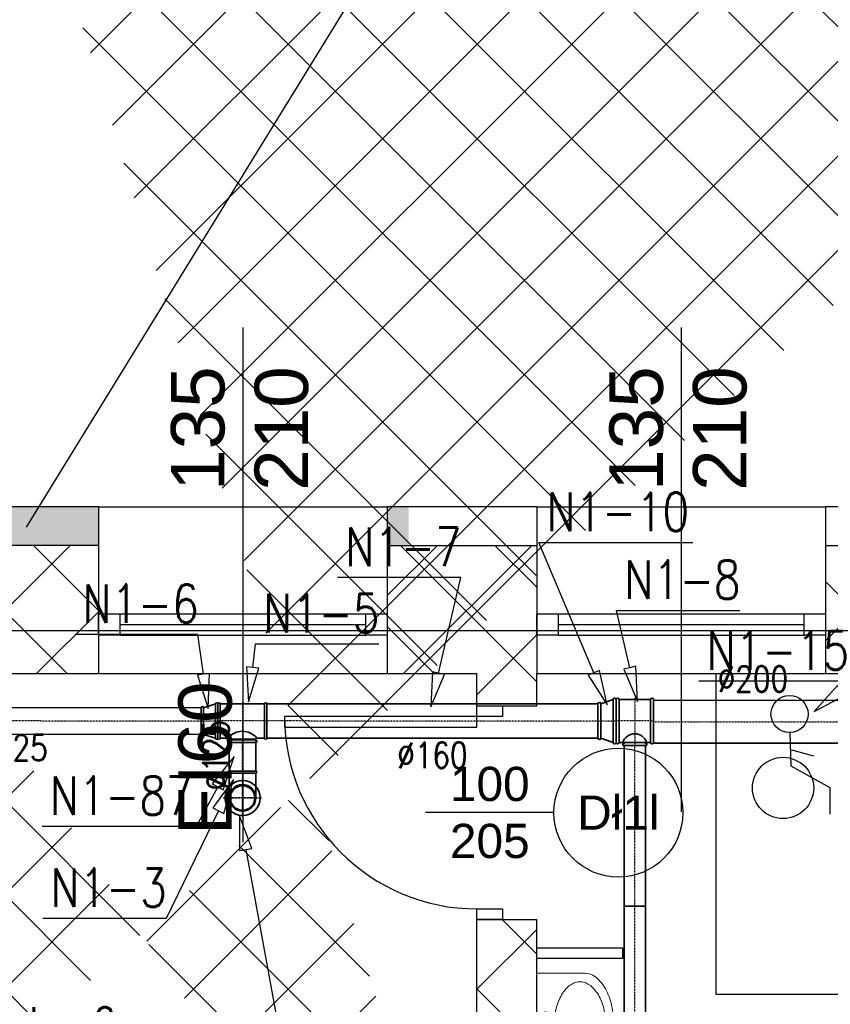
# Model space of a CAD drawing. Header units: millimetres. Extents: x 2263 to 12009, y 1338 to 5538.
# Tile 24 of 78: x 4421 to 4800, y 3027 to 3487. Entities that reach past the tile are written whole.
import ezdxf
from ezdxf.enums import TextEntityAlignment as Align

# ---------------------------------------------------------------- set-up
doc = ezdxf.new("R2010")
doc.units = ezdxf.units.MM
doc.linetypes.add('CENTER', pattern=[0.55, 0.37, -0.06, 0.06, -0.06])
for name, color, linetype in [('2D - Ogólne', 7, 'Continuous'), ('Konstrukcja - Ściany zew', 7, 'Continuous'), ('Opisy - Teksty', 7, 'Continuous'), ('WEN_N1-_OSIE', 2, 'CENTER'), ('WEN_W1-_ATRYBUT', 6, 'Continuous'), ('WEN_W1-_OSIE', 2, 'CENTER')]:
    doc.layers.add(name, color=color, linetype=linetype)
for name, color, linetype, lineweight in [('A_opisy', 81, 'Continuous', 13), ('A_sanitarka', 140, 'Continuous', 13), ('A_stolarka', 20, 'Continuous', 15), ('A_widokowe', 160, 'Continuous', 18), ('A_ściany istniejące hatch', 82, 'Continuous', 9), ('WEN_N1-_ATRYBUT', 6, 'Continuous', 25), ('WEN_N1-_ZLICZAC', 40, 'Continuous', 35)]:
    doc.layers.add(name, color=color, linetype=linetype, lineweight=lineweight)
doc.layers.add('A_wełna mineralna', color=7, linetype='Continuous', lineweight=5, true_color=0x00d66b)
doc.layers.add('A_zakres opracowania', color=7, linetype='Continuous', lineweight=70, true_color=0xe00038)
doc.styles.get("Standard").update_dxf_attribs({"font": 'arial.ttf'})
doc.styles.add('STYL_AUTOMATYCZNY_1', font='arial.ttf')
doc.styles.add('STYL_AUTOMATYCZNY_2', font='arialbd.ttf')
doc.styles.add('STYL_WENTYLE', font='romans.shx', dxfattribs={"width": 0.8})

# ---------------------------------------------------------------- blocks, each defined once
blk = doc.blocks.new('UM35X50')
for points in [[(0, -36.97, 0.05476), (10.06, -35.86, 0.06858), (17.66, -33.04, 0.105627), (23.4, -28.17, 0.165778), (24.97, -23.56), (24.97, -0.92), (-24.97, -0.92), (-24.97, -23.56, 0.165778), (-23.4, -28.17, 0.105627), (-17.66, -33.04, 0.06858), (-10.06, -35.86, 0.05476)], [(0, -8.94, 0.029376), (-4.26, -9.19, 0.029473), (-8.44, -9.93, 0.03605), (-11.75, -10.98, 0.036147), (-14.87, -12.5, 0.053162), (-17.67, -14.54, 0.06086), (-19.66, -16.84, 0.070181), (-20.69, -18.98, 0.077896), (-21.03, -21.09, 0.077896), (-20.69, -23.2, 0.070181), (-19.66, -25.33, 0.06086), (-17.67, -27.63, 0.053162), (-14.87, -29.68, 0.036147), (-11.75, -31.19, 0.03605), (-8.44, -32.24, 0.029473), (-4.26, -32.99, 0.029376), (0, -33.24, 0.029376), (4.26, -32.99, 0.029473), (8.45, -32.24, 0.03605), (11.76, -31.19, 0.036147), (14.87, -29.68, 0.053162), (17.68, -27.63, 0.06086), (19.67, -25.33, 0.070181), (20.7, -23.2, 0.077896), (21.03, -21.09, 0.077896), (20.7, -18.98, 0.070181), (19.67, -16.84, 0.06086), (17.68, -14.54, 0.053162), (14.87, -12.5, 0.036147), (11.76, -10.98, 0.03605), (8.45, -9.93, 0.029473), (4.26, -9.19, 0.029376)]]:
    blk.add_lwpolyline(points, format="xyb", close=True)
for centre, radius in [((-5.34, -4.75), 1.63), ((0, -4.75), 1.05), ((5.23, -4.75), 1.63), ((0, -15.91), 1.05)]:
    blk.add_circle(centre, radius)
blk = doc.blocks.new('TPCL-SI160125_13')
blk.add_line((-103.3, -180), (103.3, -180))
for points in [[(62.5, 0), (-62.5, 0, 1), (-62.5, -11.2), (62.5, -11.2, 1)], [(-114.5, -180), (-114.5, -20, -1), (-103.3, -20), (-103.3, -180, -1)], [(114.5, -180), (114.5, -20, 1), (103.3, -20), (103.3, -180, 1)]]:
    blk.add_lwpolyline(points, format="xyb", close=True)
for points in [[(-103.3, -20), (-67.3, -20, 0.414214), (-62.5, -15.2), (-62.5, -11.2)], [(-67.3, -20, 0.475483), (67.3, -20, 0.475483)], [(103.3, -20), (67.3, -20, -0.414214), (62.5, -15.2), (62.5, -11.2)]]:
    blk.add_lwpolyline(points, format="xyb")
for p in [(0, 0), (-114.5, -100), (114.5, -100)]:
    blk.add_point(p)
at = {"layer": 'WEN_W1-_OSIE'}
for p, q in [((0, -190), (0, 0)), ((-114.5, -100), (114.5, -100))]:
    blk.add_line(p, q, dxfattribs=at)
at = {"layer": 'WEN_W1-_ATRYBUT', "style": 'STYL_WENTYLE', "width": 0.8, "flags": 8}
blk.add_attdef('WENTYLE', text='', height=180, dxfattribs=at).set_placement((0, -100), align=Align.BOTTOM_LEFT)
blk = doc.blocks.new('RSCLL-SI160125_11')
for p, q in [((11.2, 80), (66.8, 62.5)), ((66.8, -62.5), (11.2, -80))]:
    blk.add_line(p, q)
for points in [[(0, 80), (0, -80, 1), (11.2, -80), (11.2, 80, 1)], [(78, -62.5), (78, 62.5, 1), (66.8, 62.5), (66.8, -62.5, 1)]]:
    blk.add_lwpolyline(points, format="xyb", close=True)
for p in [(0, 0), (78, 0)]:
    blk.add_point(p)
at = {"layer": 'WEN_W1-_OSIE'}
blk.add_line((0, 0), (78, 0), dxfattribs=at)
at = {"layer": 'WEN_W1-_ATRYBUT', "style": 'STYL_WENTYLE', "width": 0.8, "flags": 8}
blk.add_attdef('WENTYLE', text='', height=180, dxfattribs=at).set_placement((0, 0), align=Align.BOTTOM_LEFT)
blk = doc.blocks.new('TPCL-SI200100_13')
blk.add_line((-73.5, -215), (73.5, -215))
for points in [[(50, 0), (-50, 0, 1), (-50, -14), (50, -14, 1)], [(-87.5, -215), (-87.5, -15, -1), (-73.5, -15), (-73.5, -215, -1)], [(87.5, -215), (87.5, -15, 1), (73.5, -15), (73.5, -215, 1)]]:
    blk.add_lwpolyline(points, format="xyb", close=True)
for points in [[(-73.5, -15), (-56, -15, 0.414214), (-50, -9), (-50, -14)], [(-56, -15, 0.714286), (56, -15, 0.714286)], [(73.5, -15), (56, -15, -0.414214), (50, -9), (50, -14)]]:
    blk.add_lwpolyline(points, format="xyb")
for p in [(0, 0), (-87.5, -115), (87.5, -115)]:
    blk.add_point(p)
at = {"layer": 'WEN_N1-_OSIE'}
for p, q in [((0, -225), (0, 0)), ((-87.5, -115), (87.5, -115))]:
    blk.add_line(p, q, dxfattribs=at)
at = {"layer": 'WEN_N1-_ATRYBUT', "style": 'STYL_WENTYLE', "width": 0.8, "flags": 8}
blk.add_attdef('WENTYLE', text='', height=180, dxfattribs=at).set_placement((0, -115), align=Align.BOTTOM_LEFT)
blk = doc.blocks.new('RSCLL-SI200160_11')
for p, q in [((14, 100), (71, 80)), ((71, -80), (14, -100))]:
    blk.add_line(p, q)
for points in [[(0, 100), (0, -100, 1), (14, -100), (14, 100, 1)], [(85, -80), (85, 80, 1), (71, 80), (71, -80, 1)]]:
    blk.add_lwpolyline(points, format="xyb", close=True)
for p in [(0, 0), (85, 0)]:
    blk.add_point(p)
at = {"layer": 'WEN_N1-_OSIE'}
blk.add_line((0, 0), (85, 0), dxfattribs=at)
at = {"layer": 'WEN_N1-_ATRYBUT', "style": 'STYL_WENTYLE', "width": 0.8, "flags": 8}
blk.add_attdef('WENTYLE', text='', height=180, dxfattribs=at).set_placement((0, 0), align=Align.BOTTOM_LEFT)
blk = doc.blocks.new('KIRM-125_12')
for radius in [82, 57.4]:
    blk.add_circle((0, 0), radius)
for p in [(0, 90.2), (0, 0)]:
    blk.add_point(p)
at = {"layer": 'WEN_N1-_OSIE'}
for p, q in [((0, -90.2), (0, 90.2)), ((-90.2, 0), (90.2, 0))]:
    blk.add_line(p, q, dxfattribs=at)
at = {"layer": 'WEN_N1-_ATRYBUT', "style": 'STYL_WENTYLE', "width": 0.8, "flags": 8}
blk.add_attdef('WENTYLE', text='', height=180, dxfattribs=at).set_placement((0, 0), align=Align.BOTTOM_LEFT)
blk = doc.blocks.new('BPL-SI12590_13')
for p, q in [((-62.5, 8.75), (-62.5, 125)), ((62.5, 8.75), (62.5, 125))]:
    blk.add_line(p, q)
blk.add_lwpolyline([(62.5, 0), (-62.5, 0, -1), (-62.5, 8.75), (62.5, 8.75, -1)], format="xyb", close=True)
blk.add_circle((0, 125), 62.5)
blk.add_point((0, 0))
at = {"layer": 'WEN_W1-_OSIE'}
for p, q in [((0, 0), (0, 192.5)), ((-67.5, 125), (67.5, 125))]:
    blk.add_line(p, q, dxfattribs=at)
at = {"layer": 'WEN_W1-_ATRYBUT', "style": 'STYL_WENTYLE', "width": 0.8, "flags": 8}
blk.add_attdef('WENTYLE', text='', height=180, dxfattribs=at).set_placement((62.5, 0), align=Align.BOTTOM_LEFT)
blk = doc.blocks.new('SR-C125_149-9830869464_14')
blk.add_lwpolyline([(0, -62.5), (0, 62.5), (150, 62.5), (150, -62.5)], close=True)
for p in [(0, 0), (150, 0)]:
    blk.add_point(p)
at = {"layer": 'WEN_N1-_OSIE'}
blk.add_line((0, 0), (150, 0), dxfattribs=at)
at = {"layer": 'WEN_N1-_ATRYBUT', "style": 'STYL_WENTYLE', "width": 0.8, "flags": 8}
blk.add_attdef('WENTYLE', text='', height=180, dxfattribs=at).set_placement((75, 0), align=Align.BOTTOM_LEFT)
at = {"layer": 'WEN_N1-_OSIE', "color": 3, "style": 'STYL_WENTYLE', "width": 0.8, "flags": 8}
blk.add_attdef('FI_KANALU', text='', height=120, dxfattribs=at).set_placement((75, 125), align=Align.MIDDLE_CENTER)
blk = doc.blocks.new('SR-C160_1548-1393490404_14')
blk.add_lwpolyline([(0, -80), (0, 80), (1548.1, 80), (1548.1, -80)], close=True)
for p in [(0, 0), (1548.1, 0)]:
    blk.add_point(p)
at = {"layer": 'WEN_N1-_OSIE'}
blk.add_line((0, 0), (1548.1, 0), dxfattribs=at)
at = {"layer": 'WEN_N1-_ATRYBUT', "style": 'STYL_WENTYLE', "width": 0.8, "flags": 8}
blk.add_attdef('WENTYLE', text='', height=180, dxfattribs=at).set_placement((774.1, 0), align=Align.BOTTOM_LEFT)
at = {"layer": 'WEN_N1-_OSIE', "color": 3, "style": 'STYL_WENTYLE', "width": 0.8, "flags": 8}
blk.add_attdef('FI_KANALU', text='', height=120, dxfattribs=at).set_placement((774.1, 160), align=Align.MIDDLE_CENTER)
blk = doc.blocks.new('SR-C125_1764-6832656085_14')
blk.add_lwpolyline([(0, -62.5), (0, 62.5), (1764.7, 62.5), (1764.7, -62.5)], close=True)
for p in [(0, 0), (1764.7, 0)]:
    blk.add_point(p)
at = {"layer": 'WEN_N1-_OSIE'}
blk.add_line((0, 0), (1764.7, 0), dxfattribs=at)
at = {"layer": 'WEN_N1-_ATRYBUT', "style": 'STYL_WENTYLE', "width": 0.8, "flags": 8}
blk.add_attdef('WENTYLE', text='', height=180, dxfattribs=at).set_placement((882.3, 0), align=Align.BOTTOM_LEFT)
at = {"layer": 'WEN_N1-_OSIE', "color": 3, "style": 'STYL_WENTYLE', "width": 0.8, "flags": 8}
blk.add_attdef('FI_KANALU', text='', height=120, dxfattribs=at).set_placement((882.3, 125), align=Align.MIDDLE_CENTER)
blk = doc.blocks.new('SR-C100_3750-2953118871_14')
blk.add_line((3000, -50), (3000, 50))
blk.add_lwpolyline([(0, -50), (0, 50), (3750.3, 50), (3750.3, -50)], close=True)
for p in [(0, 0), (3750.3, 0)]:
    blk.add_point(p)
at = {"layer": 'WEN_N1-_OSIE'}
blk.add_line((0, 0), (3750.3, 0), dxfattribs=at)
at = {"layer": 'WEN_N1-_ATRYBUT', "style": 'STYL_WENTYLE', "width": 0.8, "flags": 8}
blk.add_attdef('WENTYLE', text='', height=180, dxfattribs=at).set_placement((1875.1, 0), align=Align.BOTTOM_LEFT)
at = {"layer": 'WEN_N1-_OSIE', "color": 3, "style": 'STYL_WENTYLE', "width": 0.8, "flags": 8}
blk.add_attdef('FI_KANALU', text='', height=120, dxfattribs=at).set_placement((1875.1, 100), align=Align.MIDDLE_CENTER)
blk = doc.blocks.new('SR-C200_929-7285882223_14')
blk.add_lwpolyline([(0, -100), (0, 100), (929.7, 100), (929.7, -100)], close=True)
for p in [(0, 0), (929.7, 0)]:
    blk.add_point(p)
at = {"layer": 'WEN_N1-_OSIE'}
blk.add_line((0, 0), (929.7, 0), dxfattribs=at)
at = {"layer": 'WEN_N1-_ATRYBUT', "style": 'STYL_WENTYLE', "width": 0.8, "flags": 8}
blk.add_attdef('WENTYLE', text='', height=180, dxfattribs=at).set_placement((464.9, 0), align=Align.BOTTOM_LEFT)
at = {"layer": 'WEN_N1-_OSIE', "color": 3, "style": 'STYL_WENTYLE', "width": 0.8, "flags": 8}
blk.add_attdef('FI_KANALU', text='', height=120, dxfattribs=at).set_placement((464.9, 200), align=Align.MIDDLE_CENTER)

msp = doc.modelspace()

# ---------------------------------------------------------------- hatches: boundary and pattern name
at = {"layer": 'A_wełna mineralna', "linetype": 'ByBlock', "lineweight": 25}
h = msp.add_hatch(color=0, dxfattribs=at)
h.dxf.hatch_style = 1
h.paths.add_polyline_path([(4252.83871, 3241.38308), (4252.83871, 3259.38308), (4132.83871, 3259.38308), (4132.83871, 3241.38308)])
h.paths.add_polyline_path([(4592.83871, 3259.38308), (4592.83871, 3241.38308), (4602.83871, 3241.38308), (4602.83871, 3259.38308)])
h.paths.add_polyline_path([(4457.83871, 3241.38308), (4457.83871, 3259.38308), (4387.83871, 3259.38308), (4387.83871, 3241.38308)])
at = {"layer": 'A_ściany istniejące hatch', "linetype": 'ByBlock', "lineweight": 25}
h = msp.add_hatch(dxfattribs=at)
h.set_pattern_fill('NET', color=0, scale=250, angle=45)
h.set_pattern_definition([(45, (37537.47, -788.94), (-22.097087, 22.097087), []), (135, (37537.47, -788.94), (-22.097087, -22.097087), [])])
h.paths.add_polyline_path([(5550.83871, 4367.38309), (5592.83871, 4367.38308), (5592.83871, 4105.38308), (5802.83871, 4105.38308), (5802.83871, 4063.38308), (5550.83871, 4063.38308)], flags=16)
h.paths.add_polyline_path([(6144.84036, 4091.38308), (6144.84036, 4031.38308), (6024.83871, 4031.38308), (6024.83871, 3871.38308), (5964.83871, 3871.38308), (5964.83871, 4063.38308), (5922.83871, 4063.38308), (5922.83871, 4105.38308), (5926.83871, 4105.38308), (5926.83871, 4764.38308), (5592.83871, 4764.38308), (5592.83871, 4718.38308), (5550.83871, 4718.38308), (5550.83871, 4808.38308), (6008.83871, 4808.38308), (6008.8387, 4764.38308), (5970.83871, 4764.38308), (5970.83871, 4091.38308)], flags=17)
h.paths.add_polyline_path([(6748.83871, 4091.38308), (6890.83871, 4091.38308), (6890.83871, 4153.38308), (6934.83871, 4153.38308), (6934.83871, 3868.38309), (6874.83871, 3868.38309), (6874.83871, 4031.38308), (6748.83871, 4031.38308)], flags=17)
h.paths.add_polyline_path([(6791.83871, 3211.38308), (6874.83871, 3211.38308), (6874.83871, 3326.38309), (6934.83871, 3326.38309), (6934.83871, 3153.38308), (6874.83871, 3153.38308), (6874.83871, 3186.38308), (6791.83871, 3186.38308)], flags=17)
h.paths.add_polyline_path([(6434.83871, 3781.38308), (6464.83871, 3781.38308), (6464.83871, 3751.38308), (6434.83871, 3751.38308)], flags=17)
h.paths.add_polyline_path([(6434.83871, 3487.38308), (6464.83871, 3487.38308), (6464.83871, 3517.38308), (6434.83871, 3517.38308)], flags=17)
h.paths.add_polyline_path([(5946.83871, 1941.38308), (6006.83871, 1941.38308), (6006.83871, 1781.38308), (6244.83871, 1781.38308), (6244.83871, 1961.38308), (6304.83871, 1961.38308), (6304.83871, 1781.38308), (6874.83871, 1781.38308), (6874.83871, 1931.38308), (6934.83871, 1931.38308), (6934.83871, 1721.38308), (5946.83871, 1721.38308)])
h.paths.add_polyline_path([(3464.83871, 5091.38308), (3677.83871, 5091.38309), (3677.8387, 5185.4173), (3702.8387, 5185.4173), (3702.8387, 5066.38308), (3464.83871, 5066.38308)], flags=17)
h.paths.add_polyline_path([(4097.83871, 5065.72859), (4132.83871, 5065.72859), (4132.83871, 5185.4173), (4097.83871, 5185.4173)], flags=17)
h.paths.add_polyline_path([(4387.83871, 3241.38308), (4457.83869, 3241.38308), (4457.83869, 3181.38308), (4387.83871, 3181.38308)], flags=17)
h.paths.add_polyline_path([(4797.83871, 3241.38308), (4867.83871, 3241.38308), (4867.83871, 3181.38308), (4797.83871, 3181.38308)], flags=17)
h.paths.add_polyline_path([(5238.83871, 3241.38308), (5306.83869, 3241.38308), (5306.83869, 3181.38308), (5238.83871, 3181.38308)], flags=17)
h.paths.add_polyline_path([(5441.83871, 3241.38308), (5522.83869, 3241.38308), (5522.83869, 3181.38308), (5441.83871, 3181.38308)], flags=17)
h.paths.add_polyline_path([(6024.83871, 3741.38308), (5964.83871, 3741.38308), (5964.83871, 3665.38308), (6024.83871, 3665.38308)], flags=17)
h.paths.add_polyline_path([(5592.83871, 4588.38308), (5550.83871, 4588.38308), (5550.83871, 4497.38309), (5592.83871, 4497.38309)], flags=16)
h.paths.add_polyline_path([(6138.83871, 4808.38308), (6272.83871, 4808.38308), (6272.83871, 4764.38308), (6138.83871, 4764.38308)], flags=17)
h.paths.add_polyline_path([(6890.83871, 4488.38309), (6934.83871, 4488.38309), (6934.83871, 4563.38308), (6890.83871, 4563.38308)], flags=17)
h.paths.add_polyline_path([(6890.83871, 4283.38308), (6934.83871, 4283.38308), (6934.83871, 4358.38308), (6890.83871, 4358.38308)], flags=17)
h.paths.add_polyline_path([(6874.83871, 3662.38309), (6934.83871, 3662.38309), (6934.83871, 3738.38309), (6874.83871, 3738.38309)], flags=17)
h.paths.add_polyline_path([(6874.83871, 3456.38309), (6934.83871, 3456.38309), (6934.83871, 3532.38309), (6874.83871, 3532.38309)], flags=17)
h.paths.add_polyline_path([(6874.83871, 2948.38309), (6934.83871, 2948.38309), (6934.83871, 3023.38308), (6874.83871, 3023.38308)], flags=17)
h.paths.add_polyline_path([(6874.83871, 2743.38309), (6934.83871, 2743.38309), (6934.83871, 2818.38308), (6874.83871, 2818.38308)], flags=17)
h.paths.add_polyline_path([(6874.83871, 2271.38309), (6934.83871, 2271.38309), (6934.83871, 2341.38308), (6874.83871, 2341.38308)], flags=17)
h.paths.add_polyline_path([(6934.83871, 2066.38308), (6874.83871, 2066.38308), (6874.83871, 2136.38308), (6934.83871, 2136.38308)], flags=17)
h.paths.add_polyline_path([(5649.83871, 2181.38308), (5719.83871, 2181.38308), (5719.83871, 2121.38308), (5649.83871, 2121.38308)], flags=17)
h.paths.add_polyline_path([(5444.83871, 2121.38308), (5514.83871, 2121.38308), (5514.83871, 2181.38308), (5444.83871, 2181.38308)], flags=17)
h.paths.add_polyline_path([(5239.83871, 2181.38308), (5309.83871, 2181.38308), (5309.83871, 2121.38308), (5239.83871, 2121.38308)], flags=17)
h.paths.add_polyline_path([(4982.83871, 2121.38308), (5104.83869, 2121.38308), (5104.83869, 2181.38308), (4982.83871, 2181.38308)], flags=17)
h.paths.add_polyline_path([(4777.83871, 2181.38308), (4847.83871, 2181.38308), (4847.83871, 2121.38308), (4777.83871, 2121.38308)], flags=17)
h.paths.add_polyline_path([(4572.83871, 2121.38308), (4642.83871, 2121.38308), (4642.83871, 2181.38308), (4572.83871, 2181.38308)], flags=17)
h.paths.add_polyline_path([(4367.83871, 2181.38308), (4437.83871, 2181.38308), (4437.83871, 2121.38308), (4367.83871, 2121.38308)], flags=17)
h.paths.add_polyline_path([(6256.83871, 2181.38308), (6170.33871, 2181.38308), (6170.35412, 2121.38308), (6244.83871, 2121.38308), (6244.83871, 2071.38308), (6304.83871, 2071.38308), (6304.83871, 2314.88308), (6256.83871, 2314.88308)], flags=17)
h.paths.add_polyline_path([(6060.33871, 2181.38308), (6060.35412, 2121.38308), (6006.83871, 2121.38308), (6006.83871, 2081.38308), (5946.83871, 2081.38308), (5946.83871, 2121.38308), (5854.83871, 2121.38308), (5854.83871, 2181.38308)], flags=17)
h.paths.add_polyline_path([(4072.83871, 2075.38308), (4132.83871, 2075.38308), (4132.83871, 2121.38308), (4232.83871, 2121.38308), (4232.83869, 2181.38308), (4072.83871, 2181.38308)], flags=17)
h.paths.add_polyline_path([(5862.83871, 3241.38308), (5964.83871, 3241.38308), (5964.83871, 3535.38308), (6024.83871, 3535.38308), (6024.83871, 3211.38308), (6041.83871, 3211.38308), (6041.83871, 3186.38308), (6024.83871, 3186.38308), (6024.83871, 2831.38308), (6051.83871, 2831.38308), (6051.83871, 2751.38308), (6024.83871, 2751.38308), (6024.83871, 2531.38308), (5849.33871, 2531.38308), (5849.33871, 2579.38308), (5984.83871, 2579.38308), (5984.83871, 3181.38308), (5862.83871, 3181.38308)], flags=17)
h.paths.add_polyline_path([(5657.83871, 3241.38308), (5727.83871, 3241.38308), (5727.83871, 3181.38308), (5694.83871, 3181.38308), (5694.83871, 3015.38308), (5662.83871, 3015.38309), (5662.83871, 3181.38308), (5657.83871, 3181.38308)], flags=17)
h.paths.add_polyline_path([(5415.83871, 2579.38308), (5662.83871, 2579.38308), (5662.83871, 2729.38309), (5694.83871, 2729.38309), (5694.83871, 2579.38308), (5739.33871, 2579.38308), (5739.33871, 2531.38308), (5415.83871, 2531.38308)], flags=17)
h.paths.add_polyline_path([(4426.83871, 2579.38308), (4426.83871, 2531.38308), (4666.83871, 2531.38308), (4666.83871, 2579.38308), (4662.83871, 2579.38308), (4662.83871, 2671.38308), (4634.83871, 2671.38308), (4634.83871, 2579.38308)], flags=17)
h.paths.add_polyline_path([(4072.83871, 3272.38308), (4132.83871, 3272.38308), (4132.83871, 3241.38308), (4252.83871, 3241.38308), (4252.83869, 3181.38308), (4112.83871, 3181.38308), (4112.83871, 2579.38308), (4316.83871, 2579.38308), (4316.83871, 2531.38308), (4072.83871, 2531.38308)], flags=17)
h.paths.add_polyline_path([(4132.83871, 3568.79816), (4072.83871, 3568.79816), (4072.83871, 3412.3831), (4132.83871, 3412.3831)], flags=17)
h.paths.add_polyline_path([(4132.83871, 3783.35665), (4072.83871, 3783.35665), (4072.83871, 3703.79816), (4132.83871, 3703.79816)], flags=17)
h.paths.add_polyline_path([(4132.83871, 3998.38308), (4072.83871, 3998.38308), (4072.83871, 3918.35666), (4132.83871, 3918.35666)], flags=17)
h.paths.add_polyline_path([(4132.83871, 4318.38308), (4072.83871, 4318.38308), (4072.83871, 4133.38308), (4132.83871, 4133.38308)], flags=17)
h.paths.add_polyline_path([(4132.83871, 4523.38308), (4072.83871, 4523.38308), (4072.83871, 4453.3831), (4132.83871, 4453.3831)], flags=17)
h.paths.add_polyline_path([(4132.83871, 4738.38308), (4072.83871, 4738.38308), (4072.83871, 4658.38308), (4132.83871, 4658.38308)], flags=17)
h.paths.add_polyline_path([(3082.83871, 4463.49943), (3022.83871, 4463.49943), (3022.83871, 4533.47941), (3082.83871, 4533.47941), (3082.83871, 4535.38308), (3542.83871, 4535.38308), (3542.83871, 4525.38308), (3511.73871, 4525.38308), (3511.73871, 4449.38308), (3496.73871, 4449.38308), (3496.73871, 4525.38308), (3240.83871, 4525.38308), (3240.83871, 4510.37993), (3233.83871, 4510.37993), (3233.83871, 4525.38308), (3082.83871, 4525.38308)])
h.paths.add_polyline_path([(3082.83871, 4408.38308), (3082.83871, 4415.38308), (3233.83871, 4415.38308), (3233.83871, 4420.37993), (3240.83871, 4420.37993), (3240.83871, 4397.90202), (3233.83871, 4397.90202), (3233.83871, 4408.38308)], flags=17)
h.paths.add_polyline_path([(3022.83871, 4328.49943), (3082.83871, 4328.49943), (3082.83871, 4298.38308), (3233.83871, 4298.38308), (3233.83871, 4307.90202), (3240.83871, 4307.90202), (3240.83871, 4298.38308), (3496.73871, 4298.38308), (3496.73871, 4354.38308), (3511.73871, 4354.38308), (3511.73871, 4298.38308), (3539.83871, 4298.38308), (3539.83871, 4283.38308), (3082.83871, 4283.38308), (3082.83871, 4258.01945), (3022.83871, 4258.01945)])
h.paths.add_polyline_path([(3022.83871, 4128.01945), (3082.83871, 4128.01945), (3082.83871, 4083.38308), (3674.83871, 4083.38308), (3674.83871, 4100.64844), (3722.83871, 4100.64844), (3722.83871, 3771.38225), (3674.83871, 3771.38225), (3674.83871, 4043.38308), (3082.83871, 4043.38308), (3082.83871, 3965.51194), (3022.83871, 3965.51194)])
h.paths.add_polyline_path([(3022.83871, 3625.53195), (3082.83871, 3625.53195), (3082.83871, 3603.38308), (3674.83871, 3603.38308), (3674.83871, 3661.38225), (3722.83871, 3661.38225), (3722.83871, 3264.38225), (3674.83871, 3264.38225), (3674.83871, 3578.38308), (3082.83871, 3578.38308), (3082.83871, 3555.31567), (3022.83871, 3555.31567)])
h.paths.add_polyline_path([(3022.83871, 3211.185), (3082.83871, 3211.185), (3082.83871, 3141.38308), (3674.83871, 3141.38308), (3674.83871, 3154.38225), (3722.83871, 3154.38225), (3722.83871, 3095.74402), (3674.83871, 3095.74402), (3674.83871, 3098.38308), (3082.83871, 3098.38308), (3082.83871, 3046.185), (3022.83871, 3046.185)])
h.paths.add_polyline_path([(3022.83871, 2911.185), (3082.83871, 2911.185), (3082.83871, 2856.60282), (3141.83871, 2856.60282), (3141.83871, 2998.3005), (3151.20249, 2998.3005), (3151.20249, 2992.3005), (3147.83871, 2992.3005), (3147.83871, 2856.60282), (3244.83871, 2856.60282), (3244.83871, 2992.3005), (3240.20249, 2992.3005), (3240.20249, 2998.3005), (3255.38391, 2998.3005), (3255.38391, 2992.3005), (3250.83871, 2992.3005), (3250.83871, 2856.60282), (3347.83871, 2856.60282), (3347.83871, 2992.3005), (3344.38391, 2992.3005), (3344.38391, 2998.3005), (3353.83871, 2998.3005), (3353.83871, 2963.3005), (3358.01039, 2963.3005), (3358.01039, 2957.3005), (3353.83871, 2957.3005), (3353.83871, 2856.60282), (3521.83871, 2856.60282), (3521.83871, 2957.3005), (3447.0104, 2957.3005), (3447.01039, 2963.3005), (3527.83871, 2963.3005), (3527.83871, 2856.60282), (3674.83871, 2856.60282), (3674.83871, 2985.74402), (3722.83871, 2985.74402), (3722.83871, 2838.88915), (3674.83871, 2838.88915), (3674.83871, 2841.60282), (3527.83871, 2841.60282), (3527.83871, 2799.30282), (3521.83871, 2799.30282), (3521.83871, 2841.60282), (3082.83871, 2841.60282), (3022.83871, 2841.60282)])
h.paths.add_polyline_path([(3022.83871, 3760.53195), (3082.83871, 3760.53195), (3082.83871, 3830.51194), (3022.83871, 3830.51194)])
h.paths.add_polyline_path([(3022.83871, 3346.185), (3082.83871, 3346.185), (3082.83871, 3420.31567), (3022.83871, 3420.31567)], flags=17)
h.paths.add_polyline_path([(3022.83871, 2636.62284), (3082.83871, 2636.62284), (3082.83871, 2706.60282), (3022.83871, 2706.60282)], flags=17)
h.paths.add_polyline_path([(3022.83871, 2431.64285), (3022.83871, 2501.62284), (3082.83871, 2501.62284), (3082.83871, 2491.62284), (3129.83871, 2491.62284), (3129.83871, 2662.60284), (3141.04943, 2662.60284), (3141.04943, 2656.60284), (3135.83871, 2656.60284), (3135.83871, 2491.62284), (3234.83871, 2491.62284), (3234.83871, 2656.60284), (3230.04943, 2656.60284), (3230.04943, 2662.60284), (3245.35057, 2662.60284), (3245.35057, 2656.60284), (3240.83871, 2656.60284), (3240.83871, 2491.62284), (3337.83871, 2491.62284), (3337.83871, 2656.60284), (3334.35057, 2656.60284), (3334.35056, 2662.60284), (3348.38391, 2662.60284), (3348.38391, 2656.60284), (3343.83871, 2656.60284), (3343.83871, 2491.62284), (3440.83871, 2491.62284), (3440.83871, 2656.60284), (3437.38391, 2656.60284), (3437.38391, 2662.60284), (3440.83871, 2662.60284), (3440.83871, 2706.60282), (3521.83871, 2706.60282), (3521.83871, 2710.30282), (3527.83871, 2710.30282), (3527.83871, 2696.27529), (3521.83871, 2696.27529), (3521.83871, 2700.60282), (3446.83871, 2700.60282), (3446.83871, 2491.62284), (3521.83871, 2491.62284), (3521.83871, 2607.27528), (3527.83871, 2607.27529), (3527.83871, 2491.62284), (3674.83871, 2491.62284), (3674.83871, 2728.88915), (3722.83871, 2728.88915), (3722.83871, 2295.08308), (3674.83871, 2295.08308), (3674.83871, 2476.62284), (3527.83871, 2476.62284), (3527.83871, 2379.11333), (3521.83871, 2379.11333), (3521.83871, 2476.62284), (3446.83871, 2476.62284), (3446.83871, 2283.78308), (3521.83871, 2283.78308), (3521.83871, 2290.11333), (3527.83871, 2290.11333), (3527.83871, 2274.08309), (3521.83871, 2274.08308), (3521.83871, 2277.78308), (3440.83871, 2277.78308), (3440.83871, 2351.38308), (3437.38391, 2351.38308), (3437.38391, 2357.38308), (3440.83871, 2357.38308), (3440.83871, 2476.62284), (3343.83871, 2476.62284), (3343.83871, 2357.38308), (3348.38391, 2357.38308), (3348.38391, 2351.38308), (3334.35057, 2351.38308), (3334.35057, 2357.38308), (3337.83871, 2357.38308), (3337.83871, 2476.62284), (3240.83871, 2476.62284), (3240.83871, 2357.38308), (3245.35057, 2357.38308), (3245.35057, 2351.38308), (3230.04943, 2351.38308), (3230.04943, 2357.38308), (3234.83871, 2357.38308), (3234.83871, 2476.62284), (3135.83871, 2476.62284), (3135.83871, 2357.38308), (3141.04943, 2357.38308), (3141.04943, 2351.38308), (3129.83871, 2351.38308), (3129.83871, 2476.62284), (3082.83871, 2476.62284), (3082.83871, 2431.64285)])
h.paths.add_polyline_path([(3142.83871, 2040.38308), (3082.83871, 2040.38308), (3082.83871, 2121.38308), (3022.83871, 2121.38308), (3022.83871, 2296.64285), (3082.83871, 2296.64285), (3082.83871, 2181.38308), (3521.83871, 2181.38308), (3521.83871, 2185.08308), (3527.83871, 2185.08309), (3527.83871, 2181.38308), (3674.83871, 2181.38308), (3674.83871, 2185.08308), (3722.83871, 2185.08308), (3722.83871, 2130.38309), (3697.83871, 2130.38308), (3697.83871, 2141.38308), (3527.83871, 2141.38308), (3527.83871, 2136.64285), (3521.83871, 2136.64285), (3521.83871, 2141.38308), (3337.83871, 2141.38308), (3337.83871, 2101.12992), (3312.83871, 2101.12992), (3312.83871, 2141.38308), (3142.83871, 2141.38308)])
h.paths.add_polyline_path([(3142.83871, 1791.38308), (3142.83871, 1830.38308), (3082.83871, 1830.38308), (3082.83871, 1731.38308), (4132.83871, 1731.38308), (4132.83871, 1935.38308), (4072.83871, 1935.38308), (4072.83871, 1791.38308)])
edge = h.paths.add_edge_path()
edge.add_line((6402.83871, 4808.38308), (6402.8387, 4764.38308))
edge.add_line((6402.8387, 4764.38308), (6440.83871, 4764.38308))
edge.add_line((6440.83871, 4764.38308), (6440.83871, 4614.38308))
edge.add_line((6440.83871, 4614.38308), (6467.83871, 4614.38308))
edge.add_line((6467.83871, 4614.38308), (6467.83871, 4764.38308))
edge.add_line((6467.83871, 4764.38308), (6890.83871, 4764.38308))
edge.add_line((6890.83871, 4764.38308), (6890.83871, 4693.38308))
edge.add_line((6890.83871, 4693.38308), (6934.83871, 4693.38308))
edge.add_line((6934.83871, 4693.38308), (6934.83871, 4808.38308))
edge.add_line((6934.83871, 4808.38308), (6402.83871, 4808.38313))
edge.add_line((3067.83871, 5185.4173), (3102.83871, 5185.4173))
edge.add_line((3102.83871, 5185.4173), (3102.83871, 5091.38309))
edge.add_line((3102.83871, 5091.38309), (3284.83871, 5091.38309))
edge.add_line((3284.83871, 5091.38309), (3284.83871, 5066.38308))
edge.add_line((3284.83871, 5066.38308), (3067.83871, 5066.38308))
edge.add_line((3067.83871, 5066.38308), (3067.83871, 5185.4173))
edge.add_line((4662.83871, 2781.38308), (4634.83871, 2781.38308))
edge.add_line((4634.83871, 2781.38308), (4634.83871, 3066.38308))
edge.add_line((4634.83871, 3066.38308), (4662.83871, 3066.38308))
edge.add_line((4662.83871, 3066.38308), (4662.83871, 2986.40213))
edge.add_line((4662.83871, 2986.40213), (4662.83871, 2894.77453))
edge.add_line((4662.83871, 2894.77453), (4662.83871, 2791.38308))
edge.add_line((4662.83871, 2791.38308), (4662.83869, 2781.38308))
edge.add_line((3972.83871, 5063.38308), (4132.83871, 5063.38308))
edge.add_line((4132.83871, 5063.38308), (4132.83871, 4873.38308))
edge.add_line((4132.83871, 4873.38308), (4072.83871, 4873.38308))
edge.add_line((4072.83871, 4873.38308), (4072.83871, 5003.38308))
edge.add_line((4072.83871, 5003.38308), (3972.83871, 5003.38308))
edge.add_line((3972.83871, 5003.38308), (3972.8387, 5063.38308))
edge.add_line((3464.83871, 5063.38308), (3822.83871, 5063.38308))
edge.add_line((3822.83871, 5063.38308), (3822.83871, 5003.38308))
edge.add_line((3822.83871, 5003.38308), (3722.83871, 5003.38308))
edge.add_line((3722.83871, 5003.38308), (3722.83871, 4210.64844))
edge.add_line((3722.83871, 4210.64844), (3674.83871, 4210.64844))
edge.add_line((3674.83871, 4210.64844), (3674.83871, 4283.38308))
edge.add_line((3674.83871, 4283.38308), (3634.83871, 4283.38308))
edge.add_line((3634.83871, 4283.38308), (3634.83871, 4298.38308))
edge.add_line((3634.83871, 4298.38308), (3674.83871, 4298.38308))
edge.add_line((3674.83871, 4298.38308), (3674.83871, 5003.38308))
edge.add_line((3674.83871, 5003.38308), (3464.83871, 5003.38308))
edge.add_line((3464.83871, 5003.38308), (3464.83871, 5063.38308))
edge.add_line((3312.83871, 2001.12992), (3337.83871, 2001.12992))
edge.add_line((3337.83871, 2001.12992), (3337.83871, 1966.38308))
edge.add_line((3337.83871, 1966.38308), (3697.83871, 1966.38308))
edge.add_line((3697.83871, 1966.38308), (3697.83871, 2032.41525))
edge.add_line((3697.83871, 2032.41525), (3722.83871, 2032.41525))
edge.add_line((3722.83871, 2032.41525), (3722.83871, 1961.38308))
edge.add_line((3722.83871, 1961.38308), (3392.83871, 1961.38308))
edge.add_line((3392.83871, 1961.38308), (3392.83871, 1941.38308))
edge.add_line((3392.83871, 1941.38308), (3312.83871, 1941.38308))
edge.add_line((3312.83871, 1941.38308), (3312.83871, 2001.12992))
h.paths.add_polyline_path([(5092.83871, 3066.38308), (5052.83871, 3066.38308), (5052.83871, 2579.38308), (4776.83871, 2579.38308), (4776.83871, 2531.38308), (5305.83871, 2531.38308), (5305.83871, 2579.38308), (5092.83871, 2579.38308)], flags=17)
h.paths.add_polyline_path([(5052.83871, 3166.38308), (5092.83871, 3166.38308), (5092.83871, 3181.38308), (5103.83871, 3181.38308), (5103.83871, 3241.38308), (5002.83871, 3241.38308), (5002.83871, 3181.38308), (5052.83871, 3181.38308)], flags=17)
h.paths.add_polyline_path([(6573.83871, 4031.38308), (6319.84036, 4031.38308), (6319.84036, 4091.38308), (6440.83871, 4091.38308), (6440.83871, 4164.38309), (6467.83871, 4164.38309), (6467.83871, 4091.38308), (6573.83871, 4091.38308)], flags=17)
h.paths.add_polyline_path([(6362.33489, 2788.38308), (6372.33489, 2788.38308), (6372.33489, 2803.38308), (6362.33489, 2803.38308)], flags=17)
h.paths.add_polyline_path([(6452.33489, 2960.38308), (6467.33489, 2960.38308), (6467.33489, 3186.38308), (6507.83871, 3186.38308), (6507.83871, 3211.38308), (6151.83871, 3211.38308), (6151.83871, 3186.38308), (6212.83871, 3186.38308), (6212.83871, 2960.38308), (6230.83871, 2960.38308), (6230.83871, 2970.38308), (6222.83871, 2970.38308), (6222.83871, 3186.38308), (6362.33489, 3186.38308), (6362.33489, 2970.38308), (6315.8387, 2970.38308), (6315.8387, 2960.38308), (6377.33489, 2960.38308), (6377.33489, 2970.38308), (6372.33489, 2970.38308), (6372.33489, 3186.38308), (6457.33489, 3186.38308), (6457.33489, 2970.38308), (6452.33489, 2970.38308)], flags=17)
h.paths.add_polyline_path([(6222.83871, 2803.38308), (6212.83871, 2803.38308), (6212.83871, 2579.38308), (6154.83871, 2579.38308), (6154.83871, 2531.38308), (6256.83871, 2531.38308), (6256.83871, 2424.88308), (6304.83871, 2424.88308), (6304.83871, 2531.38308), (6874.83871, 2531.38308), (6874.83871, 2476.38309), (6934.83871, 2476.38308), (6934.83871, 2613.38308), (6874.83871, 2613.38308), (6874.83871, 2579.38308), (6372.33489, 2579.38308), (6372.33489, 2688.38308), (6362.33489, 2688.38308), (6362.33489, 2579.38308), (6222.83871, 2579.38308)], flags=17)
h.paths.add_polyline_path([(3022.83871, 4873.4594), (3082.83871, 4873.4594), (3082.83871, 5003.38308), (3284.8387, 5003.38308), (3284.8387, 5063.38308), (3022.83871, 5063.38308)])
h.paths.add_polyline_path([(3082.83871, 4738.4594), (3022.83871, 4738.4594), (3022.83871, 4668.47941), (3082.83871, 4668.47941)])
h = msp.add_hatch(dxfattribs=at)
h.set_pattern_fill('NET', color=0, scale=250, angle=45)
h.set_pattern_definition([(45, (30151.898, -788.94), (-22.097087, 22.097087), []), (135, (30151.898, -788.94), (-22.097087, -22.097087), [])])
h.paths.add_polyline_path([(4634.83871, 3181.38308), (4634.83871, 3166.38308), (4662.83871, 3166.38308), (4662.83871, 3181.38308), (4662.83871, 3209.38308), (4662.83871, 3219.38308), (4662.83871, 3241.38308), (4592.83871, 3241.38308), (4592.83871, 3219.38308), (4592.83871, 3209.38308), (4592.83871, 3199.38308), (4592.83871, 3181.38308)])

# ---------------------------------------------------------------- linework, layer by layer
at = {"layer": '2D - Ogólne', "color": 0, "linetype": 'ByBlock', "lineweight": 25}
for p, q in [((4525.33871, 3343.29535), (4525.33871, 3102.55556)), ((4730.33871, 3343.29535), (4730.33871, 3116.80472)), ((4457.83871, 3241.38308), (4387.83871, 3241.38308)), ((4592.83871, 3241.38308), (4662.83871, 3241.38308)), ((4797.83871, 3241.38308), (4867.83871, 3241.38308))]:
    msp.add_line(p, q, dxfattribs=at)
at = {"layer": 'A_opisy', "color": 0, "linetype": 'ByBlock', "lineweight": 25}
for p, q in [((4781.20556, 3153.81281), (4781.57316, 3138.29814)), ((4781.3927, 3145.9147), (4792.18898, 3142.95704)), ((4781.57316, 3138.29814), (4799.86161, 3128.16566)), ((4799.86161, 3128.16566), (4799.86161, 3115.74914))]:
    msp.add_line(p, q, dxfattribs=at)
msp.add_lwpolyline([(4424.23135, 3249.85029), (4861.42985, 3960.86026), (4142.58628, 4229.99266)], dxfattribs=at)
at = {"layer": 'A_opisy', "color": 0, "linetype": 'ByBlock', "lineweight": 25, "ltscale": 3}
msp.add_lwpolyline([(4746.62267, 3181.38308), (4896.62267, 3181.38308), (4896.62267, 3031.38308), (4746.62267, 3031.38308)], close=True, dxfattribs=at)
at = {"layer": 'A_opisy', "color": 0, "linetype": 'ByBlock', "lineweight": 25}
for centre, radius in [((4780.99986, 3162.49425), 8.68388), ((4777.97313, 3127.93848), 14.31817)]:
    msp.add_circle(centre, radius, dxfattribs=at)
at = {"layer": 'A_sanitarka', "color": 0, "linetype": 'ByBlock', "lineweight": 25}
msp.add_lwpolyline([(4702.83871, 3053.20985), (4702.83871, 3048.20985), (4662.83871, 3048.20985), (4662.83871, 3053.20985)], close=True, dxfattribs=at)
at = {"layer": 'A_stolarka', "color": 0, "linetype": 'ByBlock', "lineweight": 25}
for p, q in [((4467.83871, 3209.38308), (4582.83871, 3209.38308)), ((4672.83871, 3209.38308), (4787.83871, 3209.38308)), ((4467.83871, 3204.38308), (4582.83871, 3204.38308)), ((4672.83871, 3204.38308), (4787.83871, 3204.38308)), ((4467.83871, 3199.38308), (4582.83871, 3199.38308)), ((4672.83871, 3199.38308), (4787.83871, 3199.38308)), ((4670.83871, 3116.38308), (4610.83871, 3116.38308))]:
    msp.add_line(p, q, dxfattribs=at)
for points in [[(4457.83871, 3209.38308), (4467.83871, 3209.38308), (4467.83871, 3199.38308), (4457.83871, 3199.38308)], [(4582.83871, 3209.38308), (4592.83871, 3209.38308), (4592.83871, 3199.38308), (4582.83871, 3199.38308)], [(4662.83871, 3209.38308), (4672.83871, 3209.38308), (4672.83871, 3199.38308), (4662.83871, 3199.38308)], [(4787.83871, 3209.38308), (4797.83871, 3209.38308), (4797.83871, 3199.38308), (4787.83871, 3199.38308)], [(4634.83871, 3166.38308), (4646.83871, 3166.38308), (4646.83871, 3161.38308), (4634.83871, 3161.38308)], [(4634.83871, 3161.38308), (4544.83871, 3161.38308), (4544.83871, 3156.38308), (4634.83871, 3156.38308)], [(4634.83871, 3071.38308), (4646.83871, 3071.38308), (4646.83871, 3066.38308), (4634.83871, 3066.38308)]]:
    msp.add_lwpolyline(points, close=True, dxfattribs=at)
msp.add_circle((4700.96823, 3116.38308), 30.12953, dxfattribs=at)
msp.add_arc((4634.83871, 3161.38308), 90, 180, 270, dxfattribs=at)
at = {"layer": 'A_widokowe', "color": 0, "linetype": 'ByBlock', "lineweight": 25}
for p, q in [((4457.83871, 3259.38308), (4592.83871, 3259.38308)), ((4662.83871, 3259.38308), (4797.83871, 3259.38308)), ((4457.83869, 3181.38308), (4592.83871, 3181.38308)), ((4662.83869, 3181.38308), (4797.83871, 3181.38308))]:
    msp.add_line(p, q, dxfattribs=at)
at = {"layer": 'A_zakres opracowania', "color": 0, "linetype": 'ByBlock', "lineweight": 25, "ltscale": 0.2}
msp.add_lwpolyline([(5986.83871, 1761.38308), (6894.83871, 1761.38308), (6894.83871, 4784.38309), (5902.83871, 4784.38308), (5902.83871, 4125.38308), (5782.83871, 4125.38308), (5782.83871, 4025.38308), (6004.83871, 4025.38308), (6004.83871, 3916.38308), (5531.83871, 3916.38308), (5531.83871, 3696.38308), (6004.83871, 3696.38308), (6004.83871, 3201.38308), (4052.83871, 3201.38308), (4052.83871, 2161.38308), (5133.83871, 2161.38308), (5133.83871, 1943.38308), (5638.83871, 1943.38308), (5638.83871, 1683.38308), (5986.83871, 1683.38308)], close=True, dxfattribs=at)
at = {"layer": 'Konstrukcja - Ściany zew', "color": 0, "linetype": 'ByBlock', "lineweight": 25}
for p, q in [((4457.83871, 3259.38308), (4387.83871, 3259.38308)), ((4457.83871, 3259.38308), (4457.83871, 3219.38308)), ((4592.83871, 3259.38308), (4592.83871, 3219.38308)), ((4662.83871, 3259.38308), (4592.83871, 3259.38308)), ((4662.83871, 3259.38308), (4662.83871, 3219.38308)), ((4797.83871, 3259.38308), (4797.83871, 3219.38308)), ((4867.83871, 3259.38308), (4797.83871, 3259.38308)), ((4457.83871, 3219.38308), (4457.83871, 3209.38308)), ((4592.83871, 3219.38308), (4592.83871, 3209.38308)), ((4662.83871, 3219.38308), (4662.83871, 3209.38308)), ((4797.83871, 3219.38308), (4797.83871, 3209.38308)), ((4457.83871, 3209.38308), (4457.83871, 3181.38308)), ((4592.83871, 3209.38308), (4592.83871, 3181.38308)), ((4662.83871, 3209.38308), (4662.83871, 3181.38308)), ((4797.83871, 3209.38308), (4797.83871, 3181.38308)), ((4387.83871, 3181.38308), (4457.83869, 3181.38308)), ((4592.83871, 3181.38308), (4634.83871, 3181.38308)), ((4634.83871, 3166.38308), (4634.83871, 3181.38308)), ((4662.83871, 3166.38308), (4662.83871, 3181.38308)), ((4797.83871, 3181.38308), (4867.83869, 3181.38308)), ((4634.83871, 3166.38308), (4662.83871, 3166.38308)), ((4634.83871, 2781.38308), (4634.83871, 3066.38308)), ((4634.83871, 3066.38308), (4662.83871, 3066.38308)), ((4662.83871, 2791.38308), (4662.83871, 3066.38308))]:
    msp.add_line(p, q, dxfattribs=at)
at = {"layer": 'WEN_N1-_ATRYBUT'}
for points in [[(4689.45264, 3181.75043), (4686.79893, 3180.63141), (4695.74716, 3166.82331), (4692.10635, 3182.86946), (4689.45264, 3181.75043), (4663.75991, 3242.67934), (4735.75991, 3242.67934)], [(4616.87971, 3181.6528), (4614.07511, 3182.30753), (4613.19689, 3165.87697), (4619.6843, 3180.99808), (4616.87971, 3181.6528), (4627.29617, 3226.2731), (4569.69617, 3226.2731)], [(4706.26459, 3184.18175), (4703.45787, 3183.53622), (4709.89571, 3168.39394), (4709.07131, 3184.82728), (4706.26459, 3184.18175), (4700.11274, 3210.92951), (4757.71274, 3210.92951)], [(4805.26501, 3173.61241), (4803.49725, 3175.88605), (4792.4758, 3163.66876), (4807.03277, 3171.33878), (4805.26501, 3173.61241), (4810.66159, 3177.80827), (4738.66159, 3177.80827)], [(4513.60668, 3128.426), (4516.13471, 3127.04633), (4521.36732, 3142.64615), (4511.07866, 3129.80567), (4513.60668, 3128.426), (4503.50546, 3109.91709), (4431.50546, 3109.91709)], [(4526.69882, 3099.14691), (4529.53157, 3099.66647), (4523.77627, 3115.0811), (4523.86607, 3098.62734), (4526.69882, 3099.14691), (4544.51792, 3001.99425), (4314.11792, 3001.99425)]]:
    msp.add_lwpolyline(points, dxfattribs=at)
at = {"layer": 'WEN_W1-_ATRYBUT'}
for points in [[(4506.95378, 3181.1257), (4504.10053, 3180.73406), (4509.15676, 3165.07618), (4509.80703, 3181.51734), (4506.95378, 3181.1257), (4504.39779, 3199.74701), (4446.79779, 3199.74701)], [(4529.97938, 3184.31053), (4527.11959, 3184.65112), (4528.06356, 3168.22421), (4532.83917, 3183.96994), (4529.97938, 3184.31053), (4531.28258, 3195.25297), (4588.88258, 3195.25297)], [(4513.92152, 3117.31422), (4516.5122, 3116.05613), (4520.99831, 3131.88677), (4511.33085, 3118.57232), (4513.92152, 3117.31422), (4489.43979, 3066.90134), (4431.83979, 3066.90134)]]:
    msp.add_lwpolyline(points, dxfattribs=at)

# ---------------------------------------------------------------- block references
at = {"layer": 'A_sanitarka', "color": 0, "linetype": 'ByBlock', "lineweight": 25, "xscale": -1, "rotation": 90}
msp.add_blockref('UM35X50', (4661.9188, 3016.28699), dxfattribs=at)
at = {"layer": 'WEN_N1-_ZLICZAC'}
ref = msp.add_blockref('RSCLL-SI200160_11', (4699.92259, 3159.23861), dxfattribs=dict(at, xscale=0.1, yscale=0.1, zscale=0.1, rotation=180))
ref.add_attrib('WENTYLE', 'N1-10', dxfattribs={"layer": 'WEN_N1-_ATRYBUT', "height": 18, "style": 'STYL_WENTYLE', "width": 0.8, "flags": 8}).set_placement((4667.35991, 3242.67934), align=Align.BOTTOM_LEFT)
ref = msp.add_blockref('SR-C160_1548-1393490404_14', (4691.42259, 3159.23861), dxfattribs=dict(at, xscale=0.1, yscale=0.1, zscale=0.1, rotation=179.99685040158))
ref.add_attrib('WENTYLE', 'N1-7', dxfattribs={"layer": 'WEN_N1-_ATRYBUT', "height": 18, "style": 'STYL_WENTYLE', "width": 0.8, "flags": 8}).set_placement((4573.29617, 3226.2731), align=Align.BOTTOM_LEFT)
ref.add_attrib('FI_KANALU', '%%c160', dxfattribs={"layer": 'WEN_N1-_OSIE', "color": 3, "height": 12, "rotation": 359.9968504, "style": 'STYL_WENTYLE', "width": 0.8, "flags": 8}).set_placement((4614.01475, 3143.24287), align=Align.MIDDLE_CENTER)
ref = msp.add_blockref('TPCL-SI200100_13', (4708.64045, 3147.75952), dxfattribs=dict(at, xscale=0.1, yscale=0.1, zscale=0.1, rotation=180))
ref.add_attrib('WENTYLE', 'N1-8', dxfattribs={"layer": 'WEN_N1-_ATRYBUT', "height": 18, "style": 'STYL_WENTYLE', "width": 0.8, "flags": 8}).set_placement((4703.71274, 3210.92951), align=Align.BOTTOM_LEFT)
ref = msp.add_blockref('RSCLL-SI160125_11', (4513.70173, 3159.20161), dxfattribs=dict(at, xscale=0.1, yscale=0.1, zscale=0.1, rotation=180))
ref.add_attrib('WENTYLE', 'N1-6', dxfattribs={"layer": 'WEN_W1-_ATRYBUT', "height": 18, "style": 'STYL_WENTYLE', "width": 0.8, "flags": 8}).set_placement((4450.39779, 3199.74701), align=Align.BOTTOM_LEFT)
ref = msp.add_blockref('TPCL-SI160125_13', (4525.15866, 3149.24712), dxfattribs=dict(at, xscale=0.1, yscale=0.1, zscale=0.1, rotation=180))
ref.add_attrib('WENTYLE', 'N1-5', dxfattribs={"layer": 'WEN_W1-_ATRYBUT', "height": 18, "style": 'STYL_WENTYLE', "width": 0.8, "flags": 8}).set_placement((4534.88258, 3195.25297), align=Align.BOTTOM_LEFT)
ref = msp.add_blockref('SR-C200_929-7285882223_14', (4717.38584, 3158.93118), dxfattribs=dict(at, xscale=0.1, yscale=0.1, zscale=0.1, rotation=359.9799954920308))
ref.add_attrib('WENTYLE', 'N1-15', dxfattribs={"layer": 'WEN_N1-_ATRYBUT', "height": 18, "style": 'STYL_WENTYLE', "width": 0.8, "flags": 8}).set_placement((4742.26159, 3177.80827), align=Align.BOTTOM_LEFT)
ref.add_attrib('FI_KANALU', '%%c200', dxfattribs={"layer": 'WEN_N1-_OSIE', "color": 3, "height": 12, "rotation": 359.9799955, "style": 'STYL_WENTYLE', "width": 0.8, "flags": 8}).set_placement((4763.87925, 3178.91495), align=Align.MIDDLE_CENTER)
ref = msp.add_blockref('SR-C125_1764-6832656085_14', (4505.90173, 3159.20161), dxfattribs=dict(at, xscale=0.1, yscale=0.1, zscale=0.1, rotation=179.9659950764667))
ref.add_attrib('WENTYLE', 'N1-4', dxfattribs={"layer": 'WEN_N1-_ATRYBUT', "height": 18, "style": 'STYL_WENTYLE', "width": 0.8, "flags": 8}).set_placement((4357.96407, 3173.97165), align=Align.BOTTOM_LEFT)
ref.add_attrib('FI_KANALU', '%%c125', dxfattribs={"layer": 'WEN_N1-_OSIE', "color": 3, "height": 12, "rotation": 359.9659951, "style": 'STYL_WENTYLE', "width": 0.8, "flags": 8}).set_placement((4417.66017, 3146.75398), align=Align.MIDDLE_CENTER)
ref = msp.add_blockref('SR-C125_149-9830869464_14', (4525.19429, 3135.79491), dxfattribs=dict(at, xscale=0.1, yscale=0.1, zscale=0.1, rotation=89.76743939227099))
ref.add_attrib('WENTYLE', 'N1-87', dxfattribs={"layer": 'WEN_N1-_ATRYBUT', "height": 18, "style": 'STYL_WENTYLE', "width": 0.8, "flags": 8}).set_placement((4435.10546, 3109.91709), align=Align.BOTTOM_LEFT)
ref.add_attrib('FI_KANALU', '%%c125', dxfattribs={"layer": 'WEN_N1-_OSIE', "color": 3, "height": 12, "rotation": 89.7674394, "style": 'STYL_WENTYLE', "width": 0.8, "flags": 8}).set_placement((4512.72483, 3143.34474), align=Align.MIDDLE_CENTER)
ref = msp.add_blockref('SR-C100_3750-2953118871_14', (4708.4971, 2772.73001), dxfattribs=dict(at, xscale=0.1, yscale=0.1, zscale=0.1, rotation=89.97810038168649))
ref.add_attrib('WENTYLE', 'N1-9', dxfattribs={"layer": 'WEN_N1-_ATRYBUT', "height": 18, "style": 'STYL_WENTYLE', "width": 0.8, "flags": 8}).set_placement((4586.74277, 2958.9872), align=Align.BOTTOM_LEFT)
ref.add_attrib('FI_KANALU', '%%c100', dxfattribs={"layer": 'WEN_N1-_OSIE', "color": 3, "height": 12, "rotation": 89.9781004, "style": 'STYL_WENTYLE', "width": 0.8, "flags": 8}).set_placement((4698.56878, 2960.24859), align=Align.MIDDLE_CENTER)
ref = msp.add_blockref('BPL-SI12590_13', (4525.19429, 3135.79491), dxfattribs=dict(at, xscale=0.1, yscale=0.1, zscale=0.1, rotation=180))
ref.add_attrib('WENTYLE', 'N1-3', dxfattribs={"layer": 'WEN_W1-_ATRYBUT', "height": 18, "style": 'STYL_WENTYLE', "width": 0.8, "flags": 8}).set_placement((4435.43979, 3066.90134), align=Align.BOTTOM_LEFT)
ref = msp.add_blockref('KIRM-125_12', (4525.22304, 3123.24029), dxfattribs=dict(at, xscale=0.1, yscale=0.1, zscale=0.1))
ref.add_attrib('WENTYLE', 'N1-12,nast.-6mm.', dxfattribs={"layer": 'WEN_N1-_ATRYBUT', "height": 18, "style": 'STYL_WENTYLE', "width": 0.8, "flags": 8}).set_placement((4317.71792, 3001.99425), align=Align.BOTTOM_LEFT)

# ---------------------------------------------------------------- texts
at = {"layer": 'A_stolarka', "color": 0, "linetype": 'ByBlock', "lineweight": 25, "insert": (4640.83871, 3116.38308), "char_height": 16, "attachment_point": 5}
msp.add_mtext('100\\P205{\\H1.17229x; }', dxfattribs=at)
at = {"layer": 'A_stolarka', "color": 0, "linetype": 'ByBlock', "lineweight": 25, "insert": (4700.96823, 3116.38308), "char_height": 16, "attachment_point": 5, "style": 'STYL_AUTOMATYCZNY_2'}
msp.add_mtext('\\A1;{\\fArial|b0|i0|c238|p34;Dł1l}', dxfattribs=at)
at = {"layer": 'Opisy - Teksty', "color": 0, "linetype": 'ByBlock', "lineweight": 25, "char_height": 25, "attachment_point": 2, "rotation": 90, "line_spacing_factor": 0.938208, "style": 'STYL_AUTOMATYCZNY_1'}
for insert in [(4491.76724, 3295.97324), (4696.76724, 3295.97324)]:
    msp.add_mtext('\\A1;135\\P210', dxfattribs=dict(at, insert=insert))
at = {"layer": 'Opisy - Teksty', "color": 0, "linetype": 'ByBlock', "lineweight": 25, "insert": (4495.19183, 3141.87346), "char_height": 25, "attachment_point": 2, "rotation": 90, "style": 'STYL_AUTOMATYCZNY_1'}
msp.add_mtext('\\A1;EI60', dxfattribs=at)

doc.saveas('drawing.dxf')
